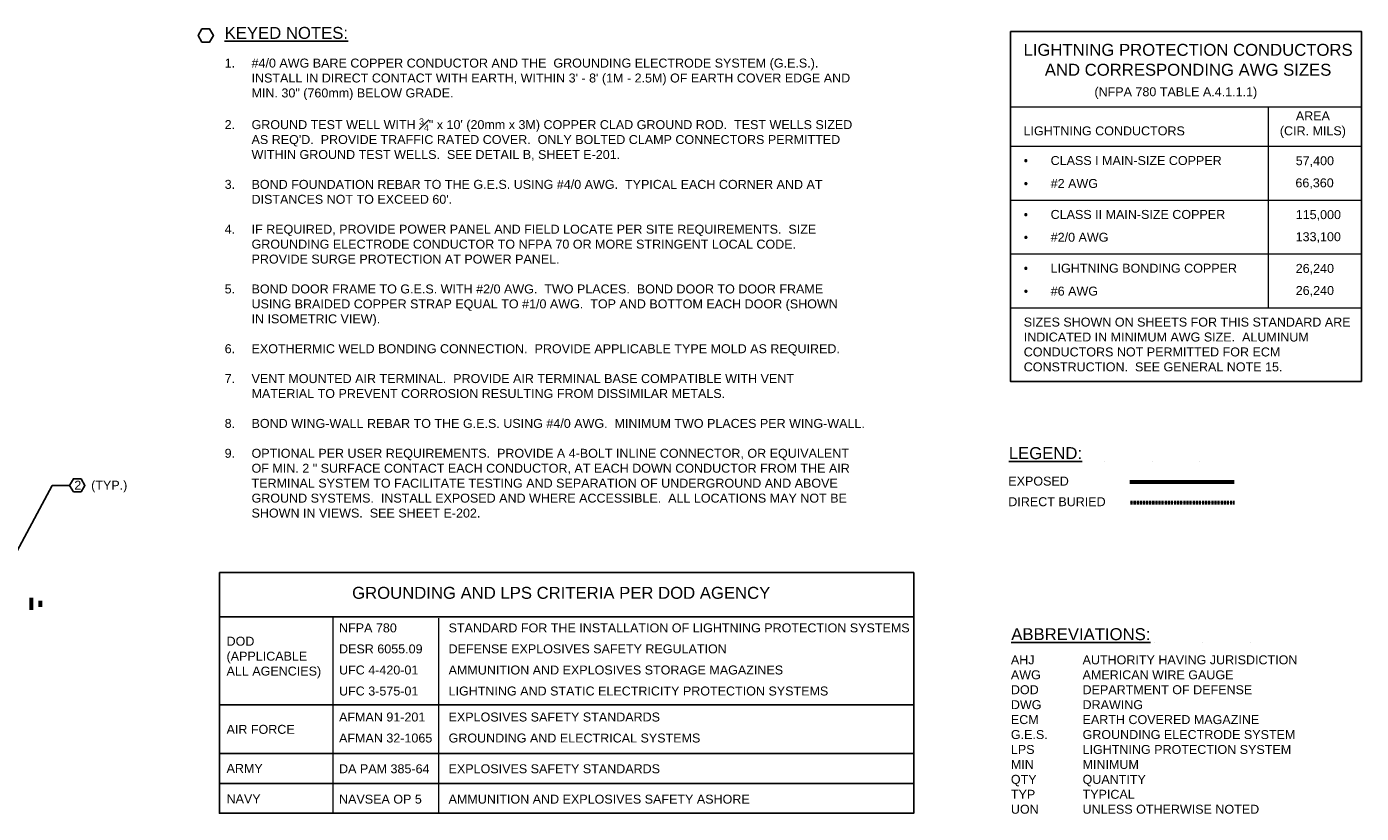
# Model space of a CAD drawing. Header units: inches. Extents: x 0 to 12596, y 259 to 10564.
# Tile 12 of 16: x 2041 to 3381, y 8818 to 9608. Entities that reach past the tile are written whole.
import ezdxf
from ezdxf import colors
from ezdxf.entities.mleader import LeaderData, LeaderLine
from ezdxf.math import Vec2, Vec3

# ---------------------------------------------------------------- set-up
doc = ezdxf.new("R2010")
doc.units = ezdxf.units.IN
doc.header["$MEASUREMENT"] = 0
doc.linetypes.add('DASHED2', pattern=[0.375, 0.25, -0.125])
for name, color, linetype, lineweight in [('E-ANNO-TEXT', 7, 'Continuous', 25), ('E-GND-COND', 92, 'DASHED2', 60), ('E-GND-GES', 95, 'DASHED2', 60)]:
    doc.layers.add(name, color=color, linetype=linetype, lineweight=lineweight)
doc.styles.get("Standard").update_dxf_attribs({"font": 'arial.ttf'})

msp = doc.modelspace()

# ---------------------------------------------------------------- linework, layer by layer
at = {"layer": 'E-ANNO-TEXT', "lineweight": 0}
for p, q in [((3028.9, 9527.3), (3381.3, 9527.3)), ((3287.6, 9527.3), (3287.6, 9325.5)), ((3028.9, 9487.7), (3381.3, 9487.7)), ((3028.9, 9433.6), (3381.3, 9433.6)), ((3028.9, 9379.6), (3381.3, 9379.6)), ((3028.9, 9325.5), (3381.3, 9325.5)), ((2348.1, 9015.3), (2348.1, 8817.9)), ((2454.4, 9013.7), (2454.4, 8817.9))]:
    msp.add_line(p, q, dxfattribs=at)
at = {"layer": 'E-ANNO-TEXT'}
for p, q in [((2234.3, 9015.3), (2931.7, 9015.3)), ((2234.3, 8926.8), (2931.7, 8926.8)), ((2234.3, 8877.9), (2931.7, 8877.9)), ((2234.3, 8847.9), (2931.7, 8847.9))]:
    msp.add_line(p, q, dxfattribs=at)
for points in [[(2216.8, 9592.3), (2224.5, 9592.3), (2228.3, 9599), (2224.5, 9605.6), (2216.8, 9605.6), (2212.9, 9599)], [(3028.9, 9603.1), (3381.3, 9603.1), (3381.3, 9251.6), (3028.9, 9251.6)], [(2087.7, 9140.6), (2095.3, 9140.6), (2099.2, 9147.2), (2095.3, 9153.9), (2087.7, 9153.9), (2083.8, 9147.2)], [(2234.3, 9059.7), (2931.7, 9059.7), (2931.7, 8817.9), (2234.3, 8817.9)]]:
    msp.add_lwpolyline(points, close=True, dxfattribs=at)
at = {"layer": 'E-GND-COND', "linetype": 'Continuous'}
msp.add_line((3253.7, 9150.3), (3148.7, 9150.3), dxfattribs=at)
at = {"layer": 'E-GND-COND'}
msp.add_line((3149, 9130.1), (3254, 9130.1), dxfattribs=at)
at = {"layer": 'E-GND-GES', "linetype": 'Continuous'}
for p, q in [((2045.3, 9034.2), (2045.3, 9022.2)), ((2054.3, 9031.3), (2054.3, 9025.2))]:
    msp.add_line(p, q, dxfattribs=at)

# ---------------------------------------------------------------- texts
at = {"layer": 'E-ANNO-TEXT', "attachment_point": 1}
for s, width, gutter_width, heights, insert, char_height in [('{\\LKEYED NOTES:}', 143.961, 48, [0], (2239.6, 9607.6), 12), ('\\A1;\\pxqc;LIGHTNING PROTECTION CONDUCTORS  AND CORRESPONDING AWG SIZES', 335.313, 24, [39.2], (3039.6, 9590.6), 12), ('\\A1;(NFPA 780 TABLE A.4.1.1.1)', 177.746, 24, [0], (3113.2, 9547), 9), ('\\A1;\\pxqc;AREA\\P(CIR. MILS)', 71.436, 24, [0], (3296.9, 9522.8), 9), ('\\A1;LIGHTNING CONDUCTORS', 200.629, 24, [0], (3042, 9507.7), 9), ('\\A1;\\pxi-2,l2,t3;{\\fSymbol|b0|i0|c2|p18;·^I}CLASS I MAIN-SIZE COPPER', 224.143, 24, [0], (3042.2, 9477.9), 9), ('\\A1;57,400', 46.176, 24, [0], (3315.4, 9477.7), 9), ('\\A1;\\pxi-2,l2,t3;{\\fSymbol|b0|i0|c2|p18;·^I}#2 AWG', 89.07, 24, [0], (3042.3, 9454.9), 9), ('\\A1;66,360', 43.347, 24, [0], (3315.1, 9455.5), 9), ('\\A1;\\pxi-2,l2,t3;{\\fSymbol|b0|i0|c2|p18;·^I}CLASS II MAIN-SIZE COPPER', 224.143, 24, [0], (3042.2, 9423.8), 9), ('\\A1;115,000', 46.176, 24, [0], (3315.4, 9423.6), 9), ('\\A1;\\pxi-2,l2,t3;{\\fSymbol|b0|i0|c2|p18;·^I}#2/0 AWG', 89.07, 24, [0], (3042.3, 9400.9), 9), ('\\A1;133,100', 43.347, 24, [0], (3315.3, 9401.4), 9), ('\\A1;\\pxi-2,l2,t3;{\\fSymbol|b0|i0|c2|p18;·^I}LIGHTNING BONDING COPPER', 224.143, 24, [0], (3042.2, 9369.8), 9), ('\\A1;26,240', 46.176, 24, [0], (3315.4, 9369.6), 9), ('\\A1;\\pxi-2,l2,t3;{\\fSymbol|b0|i0|c2|p18;·^I}#6 AWG', 89.07, 24, [0], (3042.3, 9346.8), 9), ('\\A1;26,240', 43.347, 24, [0], (3315.4, 9347.4), 9), ('\\A1;SIZES SHOWN ON SHEETS FOR THIS STANDARD ARE INDICATED IN MINIMUM AWG SIZE.  ALUMINUM CONDUCTORS NOT PERMITTED FOR ECM CONSTRUCTION.  SEE GENERAL NOTE 15.', 331.116, 24, [0], (3042.2, 9315.7), 9), ('{\\LLEGEND:^I^I^I^I}', 294.889, 48, [14.6], (3027.2, 9185.6), 12), ('2', 11.17, 48, [0], (2088.6, 9151.9), 9), ('(TYP.)', 44.876, 48, [0], (2105.5, 9151.9), 9), ('\\A1;GROUNDING AND LPS CRITERIA PER DOD AGENCY', 473.741, 24, [0], (2367.6, 9045.3), 12), ('\\A1;NFPA 780', 105.981, 24, [0], (2354.5, 9008.6), 9), ('\\A1;STANDARD FOR THE INSTALLATION OF LIGHTNING PROTECTION SYSTEMS', 472.999, 24, [0], (2464.5, 9008.6), 9), ('\\A1;DOD\\P(APPLICABLE ALL AGENCIES)', 98.866, 24, [49.3], (2241.5, 8995.2), 9), ('{\\LABBREVIATIONS:^I^I^I^I}', 301.542, 48, [14.6], (3029.7, 9003.8), 12), ('\\A1;DESR 6055.09', 157.85, 24, [0], (2354.5, 8987.5), 9), ('\\A1;DEFENSE EXPLOSIVES SAFETY REGULATION', 453.351, 24, [0], (2464.5, 8987.5), 9), ('\\A1;UFC 4-420-01 ', 107.552, 24, [0], (2354.5, 8966.3), 9), ('\\A1;AMMUNITION AND EXPLOSIVES STORAGE MAGAZINES', 447.064, 24, [0], (2464.5, 8966.3), 9), ('\\A1;UFC 3-575-01', 98.907, 24, [0], (2354.5, 8945.2), 9), ('\\A1;LIGHTNING AND STATIC ELECTRICITY PROTECTION SYSTEMS', 458.066, 24, [0], (2464.5, 8945.2), 9), ('\\A1;AFMAN 91-201', 105.578, 24, [0], (2354.5, 8919.1), 9), ('\\A1;EXPLOSIVES SAFETY STANDARDS', 385.614, 24, [0], (2464.5, 8919.1), 9), ('\\A1;AIR FORCE', 94.933, 24, [13.2], (2241.5, 8906.7), 9), ('\\A1;AFMAN 32-1065', 111.09, 24, [0], (2354.5, 8898), 9), ('\\A1;GROUNDING AND ELECTRICAL SYSTEMS', 423.468, 24, [0], (2464.5, 8898), 9), ('\\A1;ARMY', 94.933, 24, [13.2], (2241.5, 8867.5), 9), ('\\A1;DA PAM 385-64', 105.578, 24, [0], (2354.5, 8867.1), 9), ('\\A1;EXPLOSIVES SAFETY STANDARDS', 385.614, 24, [0], (2464.5, 8867.1), 9), ('\\A1;NAVY', 94.933, 24, [13.2], (2241.5, 8837), 9), ('\\A1;NAVSEA OP 5', 111.09, 24, [0], (2354.5, 8836.6), 9), ('\\A1;AMMUNITION AND EXPLOSIVES SAFETY ASHORE', 423.468, 24, [0], (2464.5, 8836.6), 9)]:
    msp.add_mtext_dynamic_manual_height_columns(s, width=width, gutter_width=gutter_width, heights=heights, dxfattribs=dict(at, insert=insert, char_height=char_height))
at = {"layer": 'E-ANNO-TEXT', "char_height": 9, "attachment_point": 1, "line_spacing_factor": 0.8}
for s, width, gutter_width, heights, insert in [('\\A1;\\pxi-3,l3,sm1,t3;1.^I#4/0 AWG BARE COPPER CONDUCTOR AND THE  GROUNDING ELECTRODE SYSTEM (G.E.S.).  INSTALL IN DIRECT CONTACT WITH EARTH, WITHIN 3\' - 8\' (1M - 2.5M) OF EARTH COVER EDGE AND MIN. 30" (760mm) BELOW GRADE.\\P\\P2.^IGROUND TEST WELL WITH {\\H0.7x;\\S3#4;}" x 10\' (20mm x 3M) COPPER CLAD GROUND ROD.  TEST WELLS SIZED AS REQ\'D.  PROVIDE TRAFFIC RATED COVER.  ONLY BOLTED CLAMP CONNECTORS PERMITTED WITHIN GROUND TEST WELLS.  SEE DETAIL B, SHEET E-201.\\P\\P3.^IBOND FOUNDATION REBAR TO THE G.E.S. USING #4/0 AWG.  TYPICAL EACH CORNER AND AT DISTANCES NOT TO EXCEED 60\'.\\P\\P4.^IIF REQUIRED, PROVIDE POWER PANEL AND FIELD LOCATE PER SITE REQUIREMENTS.  SIZE GROUNDING ELECTRODE CONDUCTOR TO NFPA 70 OR MORE STRINGENT LOCAL CODE.  PROVIDE SURGE PROTECTION AT POWER PANEL.\\P\\P5.^IBOND DOOR FRAME TO G.E.S. WITH #2/0 AWG.  TWO PLACES.  BOND DOOR TO DOOR FRAME USING BRAIDED COPPER STRAP EQUAL TO #1/0 AWG.  TOP AND BOTTOM EACH DOOR (SHOWN IN ISOMETRIC VIEW).\\P\\P6.^IEXOTHERMIC WELD BONDING CONNECTION.  PROVIDE APPLICABLE TYPE MOLD AS REQUIRED.\\P\\P7.^IVENT MOUNTED AIR TERMINAL.  PROVIDE AIR TERMINAL BASE COMPATIBLE WITH VENT MATERIAL TO PREVENT CORROSION RESULTING FROM DISSIMILAR METALS.\\P\\P8.^IBOND WING-WALL REBAR TO THE G.E.S. USING #4/0 AWG.  MINIMUM TWO PLACES PER WING-WALL.\\P\\P9.^IOPTIONAL PER USER REQUIREMENTS.  PROVIDE A 4-BOLT INLINE CONNECTOR, OR EQUIVALENT OF MIN. 2 " SURFACE CONTACT EACH CONDUCTOR, AT EACH DOWN CONDUCTOR FROM THE AIR TERMINAL SYSTEM TO FACILITATE TESTING AND SEPARATION OF UNDERGROUND AND ABOVE GROUND SYSTEMS.  INSTALL EXPOSED AND WHERE ACCESSIBLE.  ALL LOCATIONS MAY NOT BE SHOWN IN VIEWS.  SEE SHEET E-202.', 629.891, 48, [562.5], (2239.6, 9575.8)), ('\\A1;\\pxsm1;EXPOSED', 89.254, 48, [11.1], (3026.7, 9156)), ('\\A1;\\pxsm1;DIRECT BURIED', 124.328, 43.2, [20.6], (3026.7, 9135.3)), ('\\A1;\\pxsm1;AHJ^I^IAUTHORITY HAVING JURISDICTION\\PAWG^I^IAMERICAN WIRE GAUGE\\PDOD^I^IDEPARTMENT OF DEFENSE\\PDWG^I^IDRAWING\\PECM^I^IEARTH COVERED MAGAZINE\\PG.E.S.^IGROUNDING ELECTRODE SYSTEM\\PLPS^I^ILIGHTNING PROTECTION SYSTEM\\PMIN^I^IMINIMUM\\PQTY^I^IQUANTITY\\PTYP^I^ITYPICAL\\PUON^I^IUNLESS OTHERWISE NOTED', 310.849, 48, [179.1], (3029.3, 8976.5))]:
    msp.add_mtext_dynamic_manual_height_columns(s, width=width, gutter_width=gutter_width, heights=heights, dxfattribs=dict(at, insert=insert))

# ---------------------------------------------------------------- leaders
at = {"layer": 'E-ANNO-TEXT'}
ml = msp.add_multileader_mtext('Standard', dxfattribs=at)
ml.set_content('', color=256)
ml.set_leader_properties()
ml.build(insert=Vec2(0, 0))
ml.multileader.update_dxf_attribs({"dogleg_length": 0.36, "arrow_head_size": 12, "scale": 48})
ctx = ml.context
ctx.base_point, ctx.scale, ctx.char_height, ctx.arrow_head_size, ctx.landing_gap_size, ctx.plane_origin = Vec3(2083.8, 9147.2), 48, 8.64, 12, 4.32, Vec3(2012.9, 9043.4)
notes = []
notes.append((ctx, [(0, (1, 1, 0), (2066.5, 9147.2), (1, 0), 17.3, [(0, [(2007, 9037.2)], 0, [])])]))
ctx.mtext.insert, ctx.mtext.flow_direction = Vec3(2088.1, 9151.5), 5
for ctx, leaders in notes:
    for number, flags, end, landing, length, lines in leaders:
        leader = LeaderData()
        leader.index, (leader.has_last_leader_line, leader.has_dogleg_vector, leader.attachment_direction) = number, flags
        leader.last_leader_point, leader.dogleg_vector, leader.dogleg_length = Vec3(end), Vec3(landing), length
        for number, points, colour, breaks in lines:
            line = LeaderLine()
            line.index, line.vertices, line.color, line.breaks = number, Vec3.list(points), colors.encode_raw_color(colour), breaks
            leader.lines.append(line)
        ctx.leaders.append(leader)

doc.saveas('drawing.dxf')
